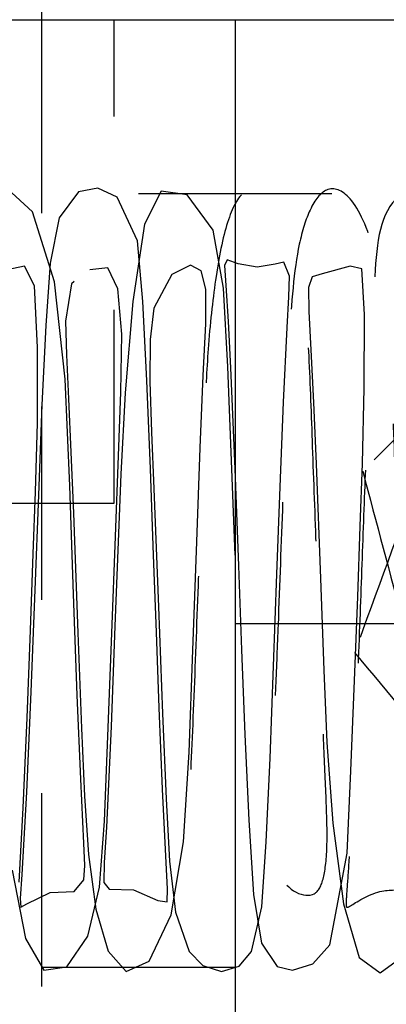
# Model space of a CAD drawing. Header units: inches. Extents: x 1772 to 2706, y -534 to -52.
# Tile 85 of 256: x 1938.922 to 1939.112, y -521.186 to -520.676. Entities that reach past the tile are written whole.
import ezdxf

# ---------------------------------------------------------------- set-up
doc = ezdxf.new("R2010")
doc.units = ezdxf.units.IN
doc.header["$LTSCALE"] = 0.5
doc.header["$MEASUREMENT"] = 0
doc.linetypes.add('HIDDEN', pattern=[0.22499999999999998, 0.15, -0.075])
doc.layers.add('SID-M-H', color=4, linetype='HIDDEN')
doc.layers.add('SID-M-S', color=105, linetype='Continuous')

msp = doc.modelspace()

# ---------------------------------------------------------------- linework, layer by layer
at = {"layer": 'SID-M-H'}
for p, q in [((1938.933622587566, -520.6762780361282), (1938.933622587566, -521.6762780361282)), ((1938.971122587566, -520.9262780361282), (1938.971122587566, -520.6762780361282)), ((1938.928898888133, -520.7756033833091), (1938.9160659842, -520.7638059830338)), ((1938.962622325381, -520.7634203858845), (1938.952708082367, -520.7653074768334)), ((1938.972610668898, -520.7680031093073), (1938.962622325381, -520.7634203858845)), ((1939.683622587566, -520.7662780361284), (1938.933622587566, -520.7662780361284)), ((1938.952708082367, -520.7653074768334), (1938.942656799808, -520.7788060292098)), ((1938.983259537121, -520.7907315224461), (1938.972610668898, -520.7680031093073)), ((1938.995412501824, -520.7650516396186), (1938.986882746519, -520.7820181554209)), ((1939.008796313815, -520.7669478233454), (1938.995412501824, -520.7650516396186)), ((1939.022258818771, -520.7851491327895), (1939.008796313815, -520.7669478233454)), ((1938.940326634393, -520.8117911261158), (1938.928898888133, -520.7756033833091)), ((1938.942656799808, -520.7788060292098), (1938.93798329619, -520.8021914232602)), ((1938.986882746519, -520.7820181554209), (1938.980799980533, -520.8219711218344)), ((1939.027701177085, -520.8151775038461), (1939.022258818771, -520.7851491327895)), ((1938.986005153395, -520.821955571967), (1938.983259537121, -520.7907315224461)), ((1938.9247371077, -520.8038103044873), (1938.913343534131, -520.8060978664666)), ((1938.929885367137, -520.8139274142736), (1938.9247371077, -520.8038103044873)), ((1938.93798329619, -520.8021914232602), (1938.935739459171, -520.83447876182)), ((1938.967885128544, -520.8046181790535), (1938.958605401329, -520.8056815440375)), ((1938.972982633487, -520.8155302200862), (1938.967885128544, -520.8046181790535)), ((1939.010526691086, -520.8032285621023), (1939.000975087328, -520.8080741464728)), ((1939.016078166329, -520.8062467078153), (1939.010526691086, -520.8032285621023)), ((1939.029508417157, -520.8004714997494), (1939.028109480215, -520.8033472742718)), ((1939.028109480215, -520.8033472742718), (1939.028777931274, -520.8137967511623)), ((1939.03514263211, -520.8025392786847), (1939.029508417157, -520.8004714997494)), ((1939.045019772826, -520.8042991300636), (1939.03514263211, -520.8025392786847)), ((1939.054344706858, -520.8026408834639), (1939.045019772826, -520.8042991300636)), ((1939.058768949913, -520.8016668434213), (1939.054344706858, -520.8026408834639)), ((1939.061716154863, -520.8089242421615), (1939.058768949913, -520.8016668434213)), ((1939.09302808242, -520.8037566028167), (1939.078710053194, -520.8077836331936)), ((1939.099179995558, -520.8051909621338), (1939.09302808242, -520.8037566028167)), ((1939.100515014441, -520.8288427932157), (1939.099179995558, -520.8051909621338)), ((1939.000975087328, -520.8080741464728), (1938.991606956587, -520.8254674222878)), ((1939.018577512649, -520.8156763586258), (1939.016078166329, -520.8062467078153)), ((1939.061365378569, -520.8196818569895), (1939.061716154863, -520.8089242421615)), ((1939.073401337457, -520.8092125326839), (1939.071499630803, -520.8148468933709)), ((1939.078710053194, -520.8077836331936), (1939.073401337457, -520.8092125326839)), ((1938.931431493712, -520.8458074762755), (1938.929885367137, -520.8139274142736)), ((1938.94578660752, -520.8622194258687), (1938.940326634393, -520.8117911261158)), ((1938.949104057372, -520.8128142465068), (1938.946052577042, -520.832245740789)), ((1938.950526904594, -520.811746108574), (1938.949104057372, -520.8128142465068)), ((1938.975009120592, -520.8390141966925), (1938.972982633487, -520.8155302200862)), ((1939.029830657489, -520.855747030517), (1939.027701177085, -520.8151775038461)), ((1939.028777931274, -520.8137967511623), (1939.030000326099, -520.8323639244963)), ((1939.071499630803, -520.8148468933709), (1939.071725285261, -520.827134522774)), ((1939.01845962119, -520.8335560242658), (1939.018577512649, -520.8156763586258)), ((1939.060484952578, -520.8355231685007), (1939.061365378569, -520.8196818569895)), ((1938.980799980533, -520.8219711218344), (1938.976772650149, -520.8693280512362)), ((1938.987999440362, -520.8629486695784), (1938.986005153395, -520.821955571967)), ((1938.991606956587, -520.8254674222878), (1938.989652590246, -520.8417694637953)), ((1939.071725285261, -520.827134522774), (1939.072852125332, -520.8469513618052)), ((1939.100427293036, -520.8669094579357), (1939.100515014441, -520.8288427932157)), ((1938.935739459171, -520.83447876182), (1938.933799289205, -520.8755595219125)), ((1938.946052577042, -520.832245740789), (1938.946519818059, -520.8496928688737)), ((1939.017191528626, -520.8602890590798), (1939.01845962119, -520.8335560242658)), ((1939.030000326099, -520.8323639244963), (1939.031218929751, -520.8564090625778)), ((1939.058695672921, -520.8741491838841), (1939.060484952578, -520.8355231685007)), ((1938.974621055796, -520.8689844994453), (1938.975009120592, -520.8390141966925)), ((1938.931413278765, -520.8848672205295), (1938.931431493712, -520.8458074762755)), ((1938.989652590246, -520.8417694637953), (1938.989516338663, -520.8634669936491)), ((1938.946519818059, -520.8496928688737), (1938.947555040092, -520.8724539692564)), ((1939.072852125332, -520.8469513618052), (1939.07419775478, -520.874345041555)), ((1939.031963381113, -520.9086801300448), (1939.029830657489, -520.855747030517)), ((1939.015614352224, -520.8977328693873), (1939.017191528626, -520.8602890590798)), ((1939.031218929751, -520.8564090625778), (1939.033437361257, -520.9085211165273)), ((1938.94814884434, -520.9173167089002), (1938.94578660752, -520.8622194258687)), ((1938.989841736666, -520.908621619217), (1938.987999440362, -520.8629486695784)), ((1938.989516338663, -520.8634669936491), (1938.99037487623, -520.8896573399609)), ((1938.973320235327, -520.9018172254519), (1938.974621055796, -520.8689844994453)), ((1938.976772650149, -520.8693280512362), (1938.974522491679, -520.9113188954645)), ((1939.09948307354, -520.9057897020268), (1939.100427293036, -520.8669094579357)), ((1938.933799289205, -520.8755595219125), (1938.931933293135, -520.9221685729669)), ((1938.947555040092, -520.8724539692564), (1938.948801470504, -520.8999933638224)), ((1939.056961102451, -520.917933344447), (1939.058695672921, -520.8741491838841)), ((1939.07419775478, -520.874345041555), (1939.075489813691, -520.9060180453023)), ((1938.930454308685, -520.9205007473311), (1938.931413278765, -520.8848672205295)), ((1938.99037487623, -520.8896573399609), (1938.991609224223, -520.9188481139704)), ((1938.948801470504, -520.8999933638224), (1938.950067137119, -520.9314361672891)), ((1938.971738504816, -520.9435115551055), (1938.973320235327, -520.9018172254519)), ((1939.013769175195, -520.9462749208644), (1939.015614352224, -520.8977328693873)), ((1939.075489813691, -520.9060180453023), (1939.077724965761, -520.965341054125)), ((1939.098336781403, -520.9382245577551), (1939.09948307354, -520.9057897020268)), ((1938.974522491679, -520.9113188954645), (1938.973161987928, -520.9463206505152)), ((1938.991488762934, -520.9531546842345), (1938.989841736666, -520.908621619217)), ((1939.033622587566, -520.9532436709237), (1939.031963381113, -520.9086801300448)), ((1939.033437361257, -520.9085211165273), (1939.035348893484, -520.9587510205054)), ((1938.950091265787, -520.9734128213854), (1938.94814884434, -520.9173167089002)), ((1938.92927129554, -520.9524818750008), (1938.930454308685, -520.9205007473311)), ((1938.931933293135, -520.9221685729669), (1938.930107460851, -520.971247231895)), ((1938.991609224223, -520.9188481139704), (1938.99400038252, -520.9799931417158)), ((1939.055282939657, -520.9631328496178), (1939.056961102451, -520.917933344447)), ((1938.096122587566, -520.9262780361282), (1938.971122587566, -520.9262780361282)), ((1938.950067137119, -520.9314361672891), (1938.952359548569, -520.9934228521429)), ((1939.096996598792, -520.9747415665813), (1939.098336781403, -520.9382245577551)), ((1938.969895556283, -520.9936395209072), (1938.971738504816, -520.9435115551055)), ((1938.973161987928, -520.9463206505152), (1938.971544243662, -520.9899601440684)), ((1939.011744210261, -521.0023086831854), (1939.013769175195, -520.9462749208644)), ((1938.927824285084, -520.9920293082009), (1938.92927129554, -520.9524818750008)), ((1938.992948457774, -520.9929826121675), (1938.991488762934, -520.9531546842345)), ((1939.035348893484, -520.9587510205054), (1939.036959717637, -521.0021742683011)), ((1939.053562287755, -521.0106009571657), (1939.055282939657, -520.9631328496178)), ((1939.077724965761, -520.965341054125), (1939.079490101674, -521.0127344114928)), ((1938.930107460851, -520.971247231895), (1938.928080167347, -521.0239719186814)), ((1938.952047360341, -521.025605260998), (1938.950091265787, -520.9734128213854)), ((1939.095392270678, -521.0181016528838), (1939.096996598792, -520.9747415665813)), ((1938.99400038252, -520.9799931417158), (1938.996091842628, -521.035108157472)), ((1938.926105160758, -521.0374363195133), (1938.927824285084, -520.9920293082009)), ((1938.952359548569, -520.9934228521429), (1938.954257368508, -521.0427477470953)), ((1938.967884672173, -521.0468300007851), (1938.969895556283, -520.9936395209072)), ((1938.971544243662, -520.9899601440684), (1938.969532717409, -521.041859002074)), ((1938.994420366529, -521.0322290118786), (1938.992948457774, -520.9929826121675)), ((1939.533622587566, -520.9887780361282), (1939.033622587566, -520.9887780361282)), ((1939.009837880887, -521.0551248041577), (1939.011744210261, -521.0023086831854)), ((1939.036959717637, -521.0021742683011), (1939.038694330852, -521.0459283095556)), ((1939.051740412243, -521.0582872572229), (1939.053562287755, -521.0106009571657)), ((1939.079490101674, -521.0127344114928), (1939.08108519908, -521.0500728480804)), ((1939.093520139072, -521.0648017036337), (1939.095392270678, -521.0181016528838)), ((1938.928080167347, -521.0239719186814), (1938.925831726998, -521.0757955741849)), ((1938.953839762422, -521.0691552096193), (1938.952047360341, -521.025605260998)), ((1938.996110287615, -521.0742931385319), (1938.994420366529, -521.0322290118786)), ((1938.924123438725, -521.0839248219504), (1938.926105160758, -521.0374363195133)), ((1938.996091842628, -521.035108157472), (1938.997973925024, -521.0792082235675)), ((1938.954257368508, -521.0427477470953), (1938.955773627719, -521.0779418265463)), ((1938.969532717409, -521.041859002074), (1938.967135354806, -521.09400822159)), ((1938.966081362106, -521.0908650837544), (1938.967884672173, -521.0468300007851)), ((1939.038694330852, -521.0459283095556), (1939.040754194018, -521.090261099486)), ((1939.08108519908, -521.0500728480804), (1939.084094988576, -521.0918991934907)), ((1939.006980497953, -521.1014648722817), (1939.009837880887, -521.0551248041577)), ((1939.049765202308, -521.1015882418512), (1939.051740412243, -521.0582872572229)), ((1939.091578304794, -521.1073838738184), (1939.093520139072, -521.0648017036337)), ((1938.955462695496, -521.1022194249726), (1938.953839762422, -521.0691552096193)), ((1938.99797723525, -521.1124356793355), (1938.996110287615, -521.0742931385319)), ((1938.925831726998, -521.0757955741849), (1938.923450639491, -521.1183844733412)), ((1938.955773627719, -521.0779418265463), (1938.957799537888, -521.1080988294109)), ((1938.997973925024, -521.0792082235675), (1938.999691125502, -521.1115722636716)), ((1938.922057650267, -521.1223765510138), (1938.924123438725, -521.0839248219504)), ((1939.040754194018, -521.090261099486), (1939.043201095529, -521.128728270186)), ((1938.963457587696, -521.1249473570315), (1938.966081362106, -521.0908650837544)), ((1938.967135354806, -521.09400822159), (1938.965976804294, -521.1122030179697)), ((1939.084094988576, -521.0918991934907), (1939.08973869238, -521.1336075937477)), ((1938.955905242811, -521.1137726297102), (1938.955462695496, -521.1022194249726)), ((1939.000595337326, -521.1392956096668), (1939.006980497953, -521.1014648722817)), ((1939.047504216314, -521.1350646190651), (1939.049765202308, -521.1015882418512)), ((1938.957799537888, -521.1080988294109), (1938.961722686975, -521.1362955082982)), ((1939.082635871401, -521.1548163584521), (1939.091578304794, -521.1073838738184)), ((1938.955474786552, -521.1212129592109), (1938.955905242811, -521.1137726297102)), ((1938.965976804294, -521.1122030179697), (1938.9657950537, -521.1225966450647)), ((1938.998681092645, -521.1258523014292), (1938.99797723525, -521.1124356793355)), ((1938.999691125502, -521.1115722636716), (1939.002833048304, -521.1378468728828)), ((1938.918314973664, -521.1162292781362), (1938.92523682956, -521.1515044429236)), ((1938.923450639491, -521.1183844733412), (1938.922536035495, -521.1307699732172)), ((1938.95038175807, -521.1271106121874), (1938.955474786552, -521.1212129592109)), ((1938.957520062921, -521.1503590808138), (1938.963457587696, -521.1249473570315)), ((1938.9657950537, -521.1225966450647), (1938.968494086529, -521.126002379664)), ((1938.968494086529, -521.126002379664), (1938.981116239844, -521.1263659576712)), ((1938.99843323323, -521.1324707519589), (1938.998681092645, -521.1258523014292)), ((1938.922536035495, -521.1307699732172), (1938.922814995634, -521.1353268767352)), ((1938.925953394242, -521.1336174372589), (1938.938104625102, -521.1277846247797)), ((1938.938104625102, -521.1277846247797), (1938.95038175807, -521.1271106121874)), ((1938.981116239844, -521.1263659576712), (1938.993717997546, -521.1318498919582)), ((1939.043201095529, -521.128728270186), (1939.047320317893, -521.1539470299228)), ((1938.922814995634, -521.1353268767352), (1938.925953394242, -521.1336174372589)), ((1938.961722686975, -521.1362955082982), (1938.9680390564, -521.1580142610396)), ((1938.993717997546, -521.1318498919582), (1938.99843323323, -521.1324707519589)), ((1939.042126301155, -521.1582525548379), (1939.047504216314, -521.1350646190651)), ((1939.08973869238, -521.1336075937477), (1939.097752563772, -521.161248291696)), ((1938.989285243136, -521.163264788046), (1939.000595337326, -521.1392956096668)), ((1939.002833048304, -521.1378468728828), (1939.009912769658, -521.1581987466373)), ((1938.92523682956, -521.1515044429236), (1938.934806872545, -521.1679137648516)), ((1938.946723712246, -521.1661317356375), (1938.957520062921, -521.1503590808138)), ((1939.047320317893, -521.1539470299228), (1939.055289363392, -521.1659650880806)), ((1939.073798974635, -521.1646264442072), (1939.082635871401, -521.1548163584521)), ((1938.9680390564, -521.1580142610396), (1938.977281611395, -521.1686463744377)), ((1939.009912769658, -521.1581987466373), (1939.016900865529, -521.1654519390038)), ((1939.035765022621, -521.1658144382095), (1939.042126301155, -521.1582525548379)), ((1939.097752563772, -521.161248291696), (1939.108635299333, -521.1692092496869)), ((1939.108635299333, -521.1692092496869), (1939.120605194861, -521.1604672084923)), ((1938.933622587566, -521.1662780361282), (1939.683622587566, -521.1662780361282)), ((1938.934806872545, -521.1679137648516), (1938.946723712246, -521.1661317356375)), ((1938.977281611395, -521.1686463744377), (1938.989285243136, -521.163264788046)), ((1939.016900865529, -521.1654519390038), (1939.026616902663, -521.168573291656)), ((1939.026616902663, -521.168573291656), (1939.035765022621, -521.1658144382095)), ((1939.055289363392, -521.1659650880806), (1939.063248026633, -521.1679692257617)), ((1939.063248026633, -521.1679692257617), (1939.073798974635, -521.1646264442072))]:
    msp.add_line(p, q, dxfattribs=at)
for points, knots in [([(1939.394915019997, -521.1187153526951), (1939.396277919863, -521.120979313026), (1939.400151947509, -521.1274145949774), (1939.409888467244, -521.1300790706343), (1939.415401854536, -521.1254470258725), (1939.418176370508, -521.1099210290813), (1939.418165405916, -521.0864978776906), (1939.4166310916, -521.0539607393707), (1939.415108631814, -521.0149523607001), (1939.413336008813, -520.96663098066), (1939.411358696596, -520.9139953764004), (1939.409660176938, -520.8648309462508), (1939.407690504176, -520.823914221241), (1939.403475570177, -520.7911038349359), (1939.392018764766, -520.7673503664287), (1939.379286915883, -520.7605969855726), (1939.369206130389, -520.771003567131), (1939.362694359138, -520.7961480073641), (1939.357710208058, -520.8319856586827), (1939.355281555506, -520.8697257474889), (1939.353767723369, -520.9093009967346), (1939.351936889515, -520.9576655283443), (1939.349866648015, -521.015198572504), (1939.347559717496, -521.0703179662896), (1939.345423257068, -521.1086198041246), (1939.345038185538, -521.1252056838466), (1939.356089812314, -521.1269337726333), (1939.367194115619, -521.1299389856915), (1939.372363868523, -521.1199267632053), (1939.374407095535, -521.091480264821), (1939.374517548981, -521.054378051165), (1939.37292873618, -521.0136783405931), (1939.371319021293, -520.9702703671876), (1939.369508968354, -520.9195776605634), (1939.367358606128, -520.8681503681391), (1939.365836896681, -520.8249015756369), (1939.363034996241, -520.7949236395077), (1939.354978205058, -520.776519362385), (1939.345349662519, -520.7674698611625), (1939.335510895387, -520.7646695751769), (1939.32746133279, -520.7659203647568), (1939.32218170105, -520.7761196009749), (1939.31784030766, -520.8061104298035), (1939.314511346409, -520.8505735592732), (1939.312188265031, -520.8955867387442), (1939.310560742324, -520.9372281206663), (1939.308969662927, -520.9809639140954), (1939.307055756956, -521.0315725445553), (1939.305280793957, -521.0745384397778), (1939.303698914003, -521.1040045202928), (1939.302466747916, -521.1193335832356), (1939.302630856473, -521.1269945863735), (1939.306750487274, -521.1271026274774), (1939.325469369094, -521.127163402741), (1939.332889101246, -521.1336232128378), (1939.334891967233, -521.1338960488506), (1939.336023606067, -521.1310501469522), (1939.33558261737, -521.1189817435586), (1939.333822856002, -521.090544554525), (1939.332133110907, -521.0488173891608), (1939.330503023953, -521.0059999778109), (1939.328928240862, -520.9631490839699), (1939.327304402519, -520.9184830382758), (1939.325549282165, -520.8718623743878), (1939.323496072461, -520.8302315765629), (1939.322101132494, -520.7985745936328), (1939.318142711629, -520.7758680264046), (1939.307059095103, -520.7644158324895), (1939.296181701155, -520.7622424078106), (1939.286257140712, -520.7670802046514), (1939.276695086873, -520.7816308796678), (1939.273805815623, -520.8121705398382), (1939.271511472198, -520.8601146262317), (1939.269589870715, -520.9061384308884), (1939.267718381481, -520.9569963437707), (1939.265694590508, -521.0112448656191), (1939.26345835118, -521.0651751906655), (1939.261544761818, -521.1032302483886), (1939.260055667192, -521.125397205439), (1939.259314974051, -521.1344459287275), (1939.260295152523, -521.136215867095), (1939.265489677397, -521.1306044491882), (1939.285247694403, -521.1259427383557), (1939.292612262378, -521.1249409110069), (1939.293211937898, -521.110896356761), (1939.291297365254, -521.0802030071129), (1939.289685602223, -521.0401330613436), (1939.287737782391, -520.9893499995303), (1939.28569590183, -520.9328706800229), (1939.283895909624, -520.8760286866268), (1939.280695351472, -520.823351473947), (1939.271398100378, -520.7815543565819), (1939.257804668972, -520.7620315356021), (1939.246387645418, -520.764016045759), (1939.238791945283, -520.7780449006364), (1939.233553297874, -520.7994924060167), (1939.23107700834, -520.8248028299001), (1939.229619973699, -520.8544181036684), (1939.22787528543, -520.8952406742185), (1939.225815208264, -520.9501669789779), (1939.223915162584, -521.0026862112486), (1939.22216748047, -521.0425605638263), (1939.220999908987, -521.0685777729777), (1939.220368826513, -521.0896733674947), (1939.220685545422, -521.1102604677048), (1939.228649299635, -521.1271456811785), (1939.244709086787, -521.1328006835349), (1939.24894944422, -521.1165227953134), (1939.25000172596, -521.0965536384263), (1939.248698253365, -521.0672271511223), (1939.247162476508, -521.0307206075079), (1939.245488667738, -520.9856668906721), (1939.243552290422, -520.9334289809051), (1939.241732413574, -520.8821687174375), (1939.239953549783, -520.8376897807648), (1939.236978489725, -520.8019513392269), (1939.227916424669, -520.7738511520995), (1939.214803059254, -520.760896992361), (1939.203603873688, -520.765654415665), (1939.196215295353, -520.7858508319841), (1939.190558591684, -520.8183952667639), (1939.187439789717, -520.8555914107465), (1939.185819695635, -520.8934632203), (1939.184123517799, -520.9382084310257), (1939.182102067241, -520.9936493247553), (1939.17988106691, -521.0516299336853), (1939.177662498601, -521.0969628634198), (1939.175839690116, -521.1215832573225), (1939.182996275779, -521.1261868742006), (1939.195615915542, -521.1294511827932), (1939.202792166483, -521.1257718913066), (1939.205293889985, -521.1029503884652), (1939.20631655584, -521.0685499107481), (1939.205044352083, -521.0292720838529), (1939.203381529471, -520.9872170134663), (1939.201676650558, -520.9392429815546), (1939.19964904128, -520.8864463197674), (1939.1977440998, -520.839826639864), (1939.195970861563, -520.8027596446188), (1939.189184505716, -520.7777214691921), (1939.175801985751, -520.7665004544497), (1939.164262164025, -520.763004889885), (1939.156808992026, -520.7687776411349), (1939.151666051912, -520.7919326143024), (1939.147353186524, -520.8336188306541), (1939.144391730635, -520.8804486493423), (1939.142540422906, -520.9226247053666), (1939.14104153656, -520.9644692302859), (1939.139263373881, -521.0122550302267), (1939.137538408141, -521.0552778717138), (1939.136067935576, -521.0882317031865), (1939.134779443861, -521.1087595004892), (1939.133812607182, -521.1218117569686), (1939.134709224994, -521.1270387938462), (1939.140198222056, -521.1264111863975), (1939.151176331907, -521.1259751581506), (1939.161739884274, -521.1310207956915), (1939.166248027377, -521.1352310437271), (1939.167652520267, -521.1321891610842), (1939.166894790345, -521.1180613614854), (1939.165600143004, -521.0963062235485), (1939.164166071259, -521.0634750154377), (1939.162518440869, -521.0208147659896), (1939.160949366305, -520.9785830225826), (1939.159377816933, -520.9351604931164), (1939.157665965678, -520.8890503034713), (1939.155756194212, -520.8443620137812), (1939.15395241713, -520.8095425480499), (1939.152084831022, -520.7851946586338), (1939.144514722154, -520.7698770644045), (1939.135277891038, -520.7629963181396), (1939.123777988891, -520.7631635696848), (1939.107845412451, -520.7751015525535), (1939.106208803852, -520.8025876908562), (1939.10357587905, -520.8458787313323), (1939.101708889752, -520.8898472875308), (1939.099828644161, -520.9388733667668), (1939.097900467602, -520.9917843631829), (1939.095757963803, -521.0461075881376), (1939.093845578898, -521.0873326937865), (1939.09233271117, -521.1140756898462), (1939.091171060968, -521.1289349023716), (1939.090841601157, -521.1358092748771), (1939.092311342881, -521.1353556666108), (1939.107750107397, -521.1251864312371), (1939.123730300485, -521.1274686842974), (1939.124753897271, -521.1181339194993), (1939.123463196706, -521.0923193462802), (1939.121715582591, -521.0551966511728), (1939.119902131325, -521.0077993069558), (1939.117830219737, -520.9528674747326), (1939.116031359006, -520.8958603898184), (1939.113648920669, -520.8410384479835), (1939.106806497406, -520.793942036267), (1939.093817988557, -520.7659097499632), (1939.081202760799, -520.7616014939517), (1939.072545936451, -520.7721355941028), (1939.064548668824, -520.7971981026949), (1939.062029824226, -520.8323765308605), (1939.060052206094, -520.8781388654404), (1939.058049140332, -520.928600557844), (1939.056259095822, -520.9794177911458), (1939.054566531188, -521.0211821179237), (1939.053270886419, -521.0501640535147), (1939.052242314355, -521.0749074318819), (1939.051651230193, -521.1007477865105), (1939.055527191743, -521.1250639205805), (1939.073771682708, -521.1328195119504), (1939.079530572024, -521.1219345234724), (1939.081564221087, -521.1050992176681), (1939.080773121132, -521.0795340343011), (1939.079187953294, -521.0453365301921), (1939.077616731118, -521.0038040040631), (1939.075754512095, -520.9530989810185), (1939.073816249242, -520.9005015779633), (1939.072132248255, -520.8528405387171), (1939.069779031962, -520.8138106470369), (1939.063375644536, -520.7823578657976), (1939.05053616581, -520.7632514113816), (1939.038486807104, -520.7621582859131), (1939.029749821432, -520.7773711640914), (1939.023737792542, -520.8057682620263), (1939.019733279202, -520.8418716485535), (1939.017827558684, -520.8787751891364), (1939.016274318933, -520.9201907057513), (1939.014323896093, -520.9722797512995), (1939.01220191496, -521.0310615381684), (1939.009871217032, -521.0826203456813), (1939.007722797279, -521.115046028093), (1939.010532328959, -521.1257351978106), (1939.02328889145, -521.1277607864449), (1939.031267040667, -521.1302658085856), (1939.03296429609, -521.1211726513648), (1939.033622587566, -521.1176458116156)], [0, 0, 0, 0, 0.002512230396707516, 0.007140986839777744, 0.01163152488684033, 0.01594356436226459, 0.01981838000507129, 0.02327879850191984, 0.02720088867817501, 0.03178679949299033, 0.03699530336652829, 0.04208613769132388, 0.04684295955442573, 0.05133463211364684, 0.05569327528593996, 0.06042752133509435, 0.06550039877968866, 0.07079941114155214, 0.07561034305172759, 0.07969212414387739, 0.08338845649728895, 0.08794532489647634, 0.09350679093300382, 0.0995570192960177, 0.1047945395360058, 0.1091401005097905, 0.112913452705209, 0.11729475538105, 0.1225683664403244, 0.1283316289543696, 0.1331044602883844, 0.1367647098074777, 0.1407229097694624, 0.1454853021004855, 0.1510327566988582, 0.156391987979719, 0.1611542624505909, 0.1633629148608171, 0.1654353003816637, 0.1674790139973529, 0.1697504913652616, 0.175064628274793, 0.1813976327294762, 0.1871959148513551, 0.1918521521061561, 0.1954559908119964, 0.1993495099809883, 0.2041903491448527, 0.2099681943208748, 0.213034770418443, 0.2158466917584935, 0.2184007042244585, 0.2207304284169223, 0.2248300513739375, 0.2267678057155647, 0.2288786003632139, 0.2312249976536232, 0.2338074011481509, 0.2392300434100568, 0.244065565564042, 0.2482376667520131, 0.25201071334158, 0.2562137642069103, 0.2609064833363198, 0.2660951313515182, 0.2712252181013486, 0.2759461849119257, 0.2782111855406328, 0.2803562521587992, 0.282333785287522, 0.2843072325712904, 0.293098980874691, 0.2978814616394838, 0.3026498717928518, 0.307409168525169, 0.312428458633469, 0.3179095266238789, 0.323826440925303, 0.3268873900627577, 0.3297173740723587, 0.3322903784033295, 0.3346329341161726, 0.3387244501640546, 0.3423172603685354, 0.34609046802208, 0.3501061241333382, 0.3545801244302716, 0.3595304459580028, 0.3648960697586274, 0.3704144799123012, 0.3761638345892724, 0.3822002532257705, 0.3878511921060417, 0.3927368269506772, 0.3967702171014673, 0.400383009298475, 0.403907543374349, 0.4074568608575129, 0.4118091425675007, 0.4171690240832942, 0.4233391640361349, 0.4263820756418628, 0.4293257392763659, 0.4321599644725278, 0.4348791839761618, 0.4399625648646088, 0.4491514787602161, 0.4534916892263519, 0.4574763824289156, 0.4609977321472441, 0.4647012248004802, 0.4690690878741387, 0.4741011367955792, 0.4793231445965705, 0.4842045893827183, 0.4888180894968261, 0.4932218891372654, 0.497853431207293, 0.5028175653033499, 0.5080179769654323, 0.5130135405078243, 0.5172939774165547, 0.5209714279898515, 0.5251971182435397, 0.5304296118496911, 0.53650595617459, 0.542056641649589, 0.5467318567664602, 0.5506190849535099, 0.5547703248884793, 0.5597120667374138, 0.565449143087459, 0.5705393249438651, 0.5744985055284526, 0.5781942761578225, 0.5826918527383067, 0.5879939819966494, 0.5935638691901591, 0.5984790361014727, 0.6028549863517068, 0.6048537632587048, 0.6069759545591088, 0.6120066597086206, 0.6181534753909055, 0.6244262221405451, 0.6294795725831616, 0.6333682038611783, 0.6369122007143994, 0.641406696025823, 0.6468612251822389, 0.6499462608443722, 0.6529305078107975, 0.6556530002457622, 0.6581251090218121, 0.6603889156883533, 0.662477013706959, 0.664403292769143, 0.6663919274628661, 0.6710263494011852, 0.6737187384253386, 0.6765193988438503, 0.6816025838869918, 0.685982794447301, 0.6897250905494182, 0.6937198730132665, 0.698218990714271, 0.7032291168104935, 0.7084892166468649, 0.7133150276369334, 0.715624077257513, 0.7178569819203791, 0.7199412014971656, 0.721903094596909, 0.7305088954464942, 0.7353485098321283, 0.7401371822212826, 0.7448655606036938, 0.7496831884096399, 0.7549723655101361, 0.7607333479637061, 0.7637952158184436, 0.7668024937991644, 0.7695505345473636, 0.7720469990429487, 0.7764008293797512, 0.7800688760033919, 0.7838108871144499, 0.7877792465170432, 0.7921359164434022, 0.7969228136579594, 0.8021311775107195, 0.8075653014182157, 0.8132280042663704, 0.8192438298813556, 0.8251484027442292, 0.8303044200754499, 0.8345782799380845, 0.8381807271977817, 0.8451573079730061, 0.8491779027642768, 0.8542080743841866, 0.8602131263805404, 0.8633209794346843, 0.86634200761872, 0.8692653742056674, 0.8720820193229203, 0.8773593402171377, 0.8867488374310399, 0.8910949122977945, 0.89516061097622, 0.8988152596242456, 0.9023332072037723, 0.9064826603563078, 0.9112957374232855, 0.9165724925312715, 0.9215760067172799, 0.9263043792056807, 0.9308181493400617, 0.9353646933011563, 0.9402376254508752, 0.9453289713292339, 0.9504270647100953, 0.9548950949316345, 0.9587133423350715, 0.9626124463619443, 0.9675150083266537, 0.973413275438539, 0.9792582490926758, 0.9842561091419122, 0.9884166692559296, 0.992387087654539, 0.9970472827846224, 1, 1, 1, 1]), ([(1939.176304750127, -520.8334313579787), (1939.174486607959, -520.835242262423), (1939.148586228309, -520.861039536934), (1939.123205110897, -520.886319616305), (1939.099605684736, -520.909825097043)], [0, 0, 0, 0, 0.0701975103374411, 1, 1, 1, 1]), ([(1939.132505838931, -520.9019418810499), (1939.131625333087, -520.9043522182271), (1939.119082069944, -520.9386887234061), (1939.106790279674, -520.9723368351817), (1939.095361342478, -521.0036229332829)], [0, 0, 0, 0, 0.07019751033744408, 1, 1, 1, 1]), ([(1939.099605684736, -520.909825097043), (1939.106651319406, -520.9363311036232), (1939.115823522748, -520.9708373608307), (1939.125233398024, -521.006237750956), (1939.127415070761, -521.0144453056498)], [0, 0, 0, 0, 0.7681507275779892, 1, 1, 1, 1]), ([(1939.095361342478, -521.0036229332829), (1939.112965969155, -521.0246535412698), (1939.135884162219, -521.0520317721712), (1939.159396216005, -521.0801194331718), (1939.164847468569, -521.0866315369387)], [0, 0, 0, 0, 0.7681507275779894, 0.9999999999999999, 0.9999999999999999, 0.9999999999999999, 0.9999999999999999])]:
    msp.add_open_spline(points, degree=3, knots=knots, dxfattribs=at)
at = {"layer": 'SID-M-S'}
for p, q in [((1938.933622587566, -520.5412780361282), (1938.933622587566, -520.6762780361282)), ((1937.783622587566, -520.6762780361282), (1941.023622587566, -520.6762780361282)), ((1939.033622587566, -520.6762780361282), (1939.033622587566, -521.6762780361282))]:
    msp.add_line(p, q, dxfattribs=at)

doc.saveas('drawing.dxf')
